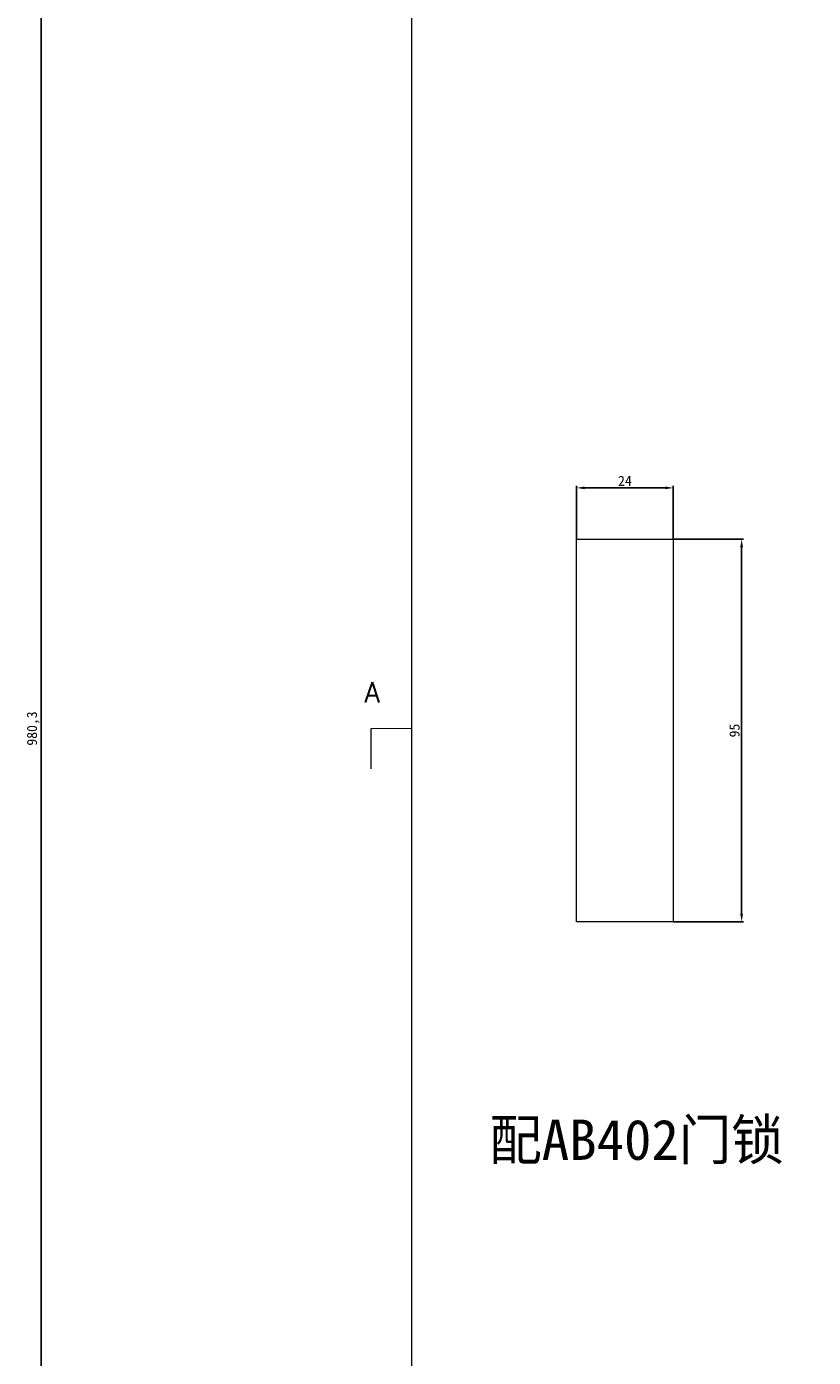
# Model space of a CAD drawing. Header units: millimetres. Extents: x 7284 to 21933, y -3393 to -31.
# Tile 53 of 60: x 15380 to 15576, y -2397 to -2067. Entities that reach past the tile are written whole.
import ezdxf

# ---------------------------------------------------------------- set-up
doc = ezdxf.new("R2010")
doc.units = ezdxf.units.MM
doc.header["$PDSIZE"] = -1
doc.layers.add('1', color=7, linetype='Continuous', true_color=0xffffff)
doc.layers.add('60', color=7, linetype='Continuous', true_color=0xffffff)
doc.layers.add('dim', color=84, linetype='Continuous', lineweight=9)
doc.styles.add('chinesef_fs', font='simplex.shx', dxfattribs={"bigfont": 'gbcbig.shx'})
doc.dimstyles.new('ISO-25', dxfattribs={"dimtxt": 2.5, "dimasz": 2.5, "dimexe": 1.25, "dimexo": 0.625, "dimtad": 1, "dimtxsty": 'Standard', "dimcen": 2.5, "dimadec": 0, "dimazin": 0, "dimtfac": 1, "dimtmove": 0, "dimatfit": 3, "dimfxl": 1, "dimarcsym": 0})

# ---------------------------------------------------------------- blocks, each defined once
blk = doc.blocks.new('*D80')
at = {"layer": 'Defpoints', "color": 0, "transparency": 16777216}
for p in [(15384.09, -1750.82), (15477.87, -1750.82), (15477.87, -2731.12)]:
    blk.add_point(p, dxfattribs=at)
at = {"layer": 'dim', "color": 0, "linetype": 'Continuous', "lineweight": -2, "transparency": 16777216}
for p, q in [((15477.87, -1750.82), (15383.59, -1750.82)), ((15384.09, -2729.12), (15384.09, -1752.82)), ((15477.87, -2731.12), (15383.59, -2731.12))]:
    blk.add_line(p, q, dxfattribs=at)
at = {"layer": 'dim', "color": 0, "transparency": 16777216}
for points in [[(15383.76, -1752.82), (15384.42, -1752.82), (15384.09, -1750.82)], [(15383.76, -2729.12), (15384.42, -2729.12), (15384.09, -2731.12)]]:
    blk.add_solid(points, dxfattribs=at)
at = {"layer": 'dim', "color": 0, "transparency": 16777216, "insert": (15382.13, -2240.97), "char_height": 2.5, "attachment_point": 5, "rotation": 90}
blk.add_mtext('980,3', dxfattribs=at)
blk = doc.blocks.new('*D147')
at = {"layer": 'Defpoints', "color": 0, "transparency": 16777216}
for p in [(15540.96, -2193.97), (15557.92, -2193.97), (15540.96, -2288.97)]:
    blk.add_point(p, dxfattribs=at)
at = {"layer": 'dim', "color": 0, "linetype": 'Continuous', "lineweight": -2, "transparency": 16777216}
for p, q in [((15540.96, -2193.97), (15558.42, -2193.97)), ((15557.92, -2286.97), (15557.92, -2195.97)), ((15540.96, -2288.97), (15558.42, -2288.97))]:
    blk.add_line(p, q, dxfattribs=at)
at = {"layer": 'dim', "color": 0, "transparency": 16777216}
for points in [[(15557.59, -2195.97), (15558.26, -2195.97), (15557.92, -2193.97)], [(15557.59, -2286.97), (15558.26, -2286.97), (15557.92, -2288.97)]]:
    blk.add_solid(points, dxfattribs=at)
at = {"layer": 'dim', "color": 0, "transparency": 16777216, "insert": (15556.17, -2241.47), "char_height": 2.5, "attachment_point": 5, "rotation": 90}
blk.add_mtext('95', dxfattribs=at)
blk = doc.blocks.new('*D148')
at = {"layer": 'Defpoints', "color": 0, "transparency": 16777216}
for p in [(15540.96, -2181.22), (15516.96, -2193.97), (15540.96, -2193.97)]:
    blk.add_point(p, dxfattribs=at)
at = {"layer": 'dim', "color": 0, "linetype": 'Continuous', "lineweight": -2, "transparency": 16777216}
for p, q in [((15516.96, -2193.97), (15516.96, -2180.72)), ((15540.96, -2193.97), (15540.96, -2180.72)), ((15518.96, -2181.22), (15538.96, -2181.22))]:
    blk.add_line(p, q, dxfattribs=at)
at = {"layer": 'dim', "color": 0, "transparency": 16777216}
for points in [[(15518.96, -2180.88), (15518.96, -2181.55), (15516.96, -2181.22)], [(15538.96, -2180.88), (15538.96, -2181.55), (15540.96, -2181.22)]]:
    blk.add_solid(points, dxfattribs=at)
at = {"layer": 'dim', "color": 0, "transparency": 16777216, "insert": (15528.96, -2179.47), "char_height": 2.5, "attachment_point": 5}
blk.add_mtext('24', dxfattribs=at)

msp = doc.modelspace()

# ---------------------------------------------------------------- linework, layer by layer
at = {"layer": '1', "color": 32, "linetype": 'Continuous', "lineweight": 13}
msp.add_line((15465.949, -2250.974), (15465.949, -2240.974), dxfattribs=at)
at = {"layer": '1', "color": 32, "linetype": 'Continuous', "lineweight": 25, "const_width": 0.26}
msp.add_lwpolyline([(15465.949, -2240.974), (15475.949, -2240.974)], dxfattribs=at)
at = {"layer": '60', "color": 7, "linetype": 'Continuous', "lineweight": 18}
for p, q in [((15475.958, -1752.731), (15475.958, -2729.217)), ((15516.958, -2288.974), (15516.958, -2193.974)), ((15516.958, -2193.974), (15540.958, -2193.974)), ((15540.958, -2193.974), (15540.958, -2288.974)), ((15540.958, -2288.974), (15516.958, -2288.974))]:
    msp.add_line(p, q, dxfattribs=at)
at = {"layer": '60', "color": 7, "linetype": 'Continuous', "lineweight": 13}
msp.add_line((15475.958, -1752.732), (15475.958, -2729.216), dxfattribs=at)

# ---------------------------------------------------------------- texts
at = {"layer": '1', "color": 5, "linetype": 'Continuous', "lineweight": 13, "insert": (15464.311, -2234.47), "char_height": 5, "attachment_point": 7, "line_spacing_factor": 0.903614, "style": 'chinesef_fs'}
msp.add_mtext('\\W0.9844;A', dxfattribs=at)
at = {"layer": 'dim', "color": 6, "insert": (15495.326, -2338.072), "char_height": 10, "width": 103.92035, "attachment_point": 1}
msp.add_mtext('配AB402门锁', dxfattribs=at)

# ---------------------------------------------------------------- dimensions: what is measured, and where the dimension line sits
at = {"layer": 'dim'}
dim = msp.add_linear_dim(base=(15384.091, -1750.824), p1=(15477.866, -2731.124), p2=(15477.866, -1750.824), angle=90, dimstyle='ISO-25', override={"dimasz": 2, "dimexe": 0.49975, "dimexo": 0, "dimgap": 0.49975, "dimadec": 2, "dimazin": 2, "dimtzin": 0, "dimarcsym": 1}, dxfattribs=at)
dim.commit()
dim.dimension.update_dxf_attribs({"geometry": '*D80', "text_midpoint": (15382.131, -2240.974)})
dim = msp.add_linear_dim(base=(15540.958, -2181.215), p1=(15516.958, -2193.974), p2=(15540.958, -2193.974), dimstyle='ISO-25', override={"dimasz": 2, "dimexe": 0.49975, "dimexo": 0, "dimgap": 0.49975, "dimadec": 2, "dimazin": 2, "dimtzin": 0, "dimarcsym": 1}, dxfattribs=at)
dim.commit()
dim.dimension.update_dxf_attribs({"geometry": '*D148', "text_midpoint": (15528.958, -2179.465)})
dim = msp.add_linear_dim(base=(15557.923, -2193.974), p1=(15540.958, -2288.974), p2=(15540.958, -2193.974), angle=90, dimstyle='ISO-25', override={"dimasz": 2, "dimexe": 0.49975, "dimexo": 0, "dimgap": 0.49975, "dimadec": 2, "dimazin": 2, "dimtzin": 0, "dimarcsym": 1}, dxfattribs=at)
dim.commit()
dim.dimension.update_dxf_attribs({"geometry": '*D147', "text_midpoint": (15557.923, -2241.474), "dimtype": 160})

doc.saveas('drawing.dxf')
